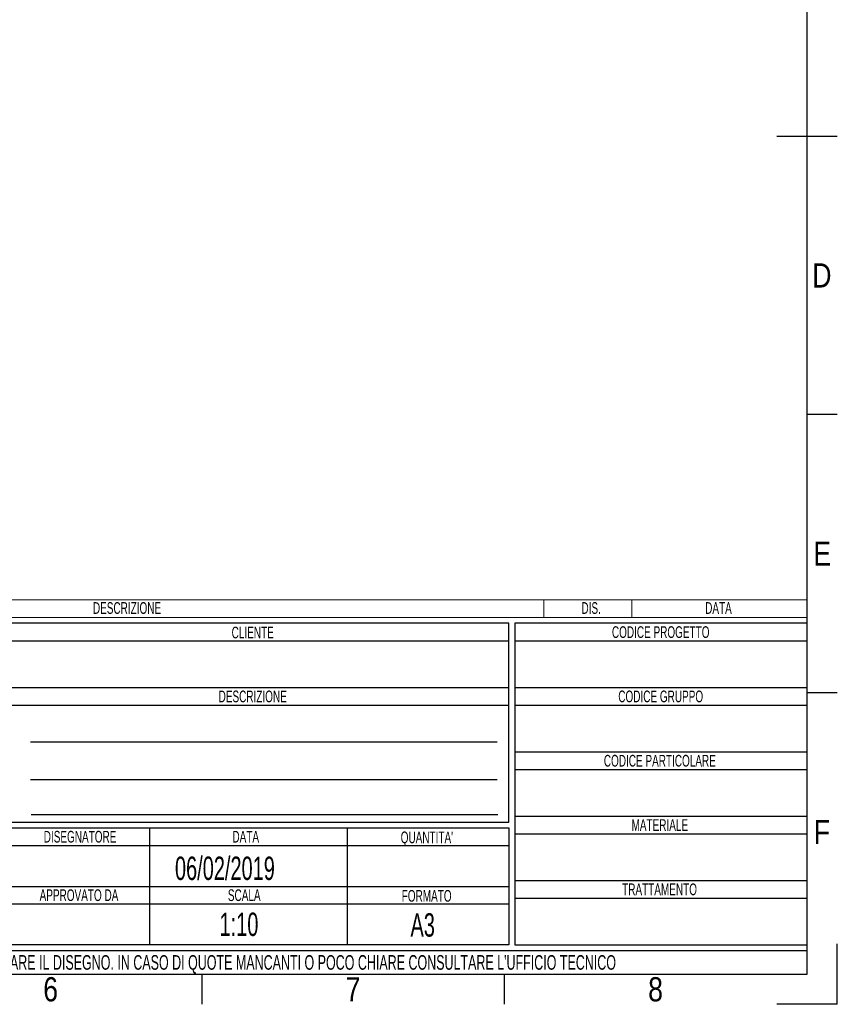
# Model space of a CAD drawing. Header units: millimetres. Extents: x -79 to 696, y 0 to 359.
# Tile 10 of 14: x 280 to 420, y 0 to 168. Entities that reach past the tile are written whole.
import ezdxf
from ezdxf.enums import TextEntityAlignment as Align

# ---------------------------------------------------------------- set-up
doc = ezdxf.new("R2010")
doc.units = ezdxf.units.MM
doc.linetypes.add('CENTERX2', pattern=[20.319999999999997, 12.7, -2.54, 2.54, -2.54])
doc.layers.add('CARTIGLIO', color=140, linetype='Continuous')
doc.styles.add('SLDTEXTSTYLE0', font='TXT', dxfattribs={"width": 0.6382978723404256})
doc.styles.add('SLDTEXTSTYLE1', font='TXT', dxfattribs={"width": 0.675})
doc.styles.add('SLDTEXTSTYLE2', font='TXT', dxfattribs={"width": 0.8214676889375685})

# ---------------------------------------------------------------- blocks, each defined once
blk = doc.blocks.new('SW_NOTE_0')
at = {"layer": 'CARTIGLIO', "color": 0, "insert": (7.526595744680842, 2.578135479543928), "char_height": 2, "attachment_point": 2, "style": 'SLDTEXTSTYLE0'}
blk.add_mtext('TRATTAMENTO', dxfattribs=at)
blk = doc.blocks.new('SW_NOTE_0_1')
at = {"layer": 'CARTIGLIO', "color": 0, "insert": (85.40558510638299, 3.222669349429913), "char_height": 2.5, "attachment_point": 2, "style": 'SLDTEXTSTYLE0'}
blk.add_mtext("ATTENZIONE: NON INTERPRETARE IL DISEGNO. IN CASO DI QUOTE MANCANTI O POCO CHIARE CONSULTARE L'UFFICIO TECNICO", dxfattribs=at)
blk = doc.blocks.new('SW_NOTE_0_2')
at = {"layer": 'CARTIGLIO', "color": 0, "insert": (3.510638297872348, 2.578135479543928), "char_height": 2, "attachment_point": 2, "style": 'SLDTEXTSTYLE0'}
blk.add_mtext('SCALA', dxfattribs=at)
blk = doc.blocks.new('SW_NOTE_0_3')
at = {"layer": 'CARTIGLIO', "color": 0, "insert": (8.670212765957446, 2.578135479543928), "char_height": 2, "attachment_point": 2, "style": 'SLDTEXTSTYLE0'}
blk.add_mtext('APPROVATO DA', dxfattribs=at)
blk = doc.blocks.new('SW_NOTE_0_4')
at = {"layer": 'CARTIGLIO', "color": 0, "insert": (5.398936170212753, 2.578135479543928), "char_height": 2, "attachment_point": 2, "style": 'SLDTEXTSTYLE0'}
blk.add_mtext('FORMATO', dxfattribs=at)
blk = doc.blocks.new('SW_NOTE_0_5')
at = {"layer": 'CARTIGLIO', "color": 0, "insert": (7.606382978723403, 2.578135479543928), "char_height": 2, "attachment_point": 2, "style": 'SLDTEXTSTYLE0'}
blk.add_mtext('DISEGNATORE', dxfattribs=at)
blk = doc.blocks.new('SW_NOTE_0_6')
at = {"layer": 'CARTIGLIO', "color": 0, "insert": (2.845744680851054, 2.578135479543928), "char_height": 2, "attachment_point": 2, "style": 'SLDTEXTSTYLE0'}
blk.add_mtext('DATA', dxfattribs=at)
blk = doc.blocks.new('SW_NOTE_0_7')
at = {"layer": 'CARTIGLIO', "color": 0, "insert": (5.558510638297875, 2.578135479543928), "char_height": 2, "attachment_point": 2, "style": 'SLDTEXTSTYLE0'}
blk.add_mtext("QUANTITA'", dxfattribs=at)
blk = doc.blocks.new('SW_NOTE_0_8')
at = {"layer": 'CARTIGLIO', "color": 0, "insert": (7.10106382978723, 2.578135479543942), "char_height": 2, "attachment_point": 2, "style": 'SLDTEXTSTYLE0'}
blk.add_mtext('DESCRIZIONE', dxfattribs=at)
blk = doc.blocks.new('SW_NOTE_0_9')
at = {"layer": 'CARTIGLIO', "color": 0, "insert": (4.228723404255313, 2.578135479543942), "char_height": 2, "attachment_point": 2, "style": 'SLDTEXTSTYLE0'}
blk.add_mtext('CLIENTE', dxfattribs=at)
blk = doc.blocks.new('SW_NOTE_0_10')
at = {"layer": 'CARTIGLIO', "color": 0, "insert": (5.691489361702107, 2.578135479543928), "char_height": 2, "attachment_point": 2, "style": 'SLDTEXTSTYLE0'}
blk.add_mtext('MATERIALE', dxfattribs=at)
blk = doc.blocks.new('SW_NOTE_0_11')
at = {"layer": 'CARTIGLIO', "color": 0, "insert": (12.15425531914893, 2.578135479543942), "char_height": 2, "attachment_point": 2, "style": 'SLDTEXTSTYLE0'}
blk.add_mtext('CODICE PARTICOLARE', dxfattribs=at)
blk = doc.blocks.new('SW_NOTE_0_12')
at = {"layer": 'CARTIGLIO', "color": 0, "insert": (9.547872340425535, 2.578135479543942), "char_height": 2, "attachment_point": 2, "style": 'SLDTEXTSTYLE0'}
blk.add_mtext('CODICE GRUPPO', dxfattribs=at)
blk = doc.blocks.new('SW_NOTE_0_13')
at = {"layer": 'CARTIGLIO', "color": 0, "insert": (10.69148936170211, 2.578135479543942), "char_height": 2, "attachment_point": 2, "style": 'SLDTEXTSTYLE0'}
blk.add_mtext('CODICE PROGETTO', dxfattribs=at)
blk = doc.blocks.new('SW_NOTE_0_14')
at = {"layer": 'CARTIGLIO', "color": 0, "insert": (6.67819148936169, 2.320321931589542), "char_height": 1.8, "attachment_point": 2, "style": 'SLDTEXTSTYLE0'}
blk.add_mtext("ANGOLO ±10'", dxfattribs=at)
blk = doc.blocks.new('SW_NOTE_0_15')
at = {"layer": 'CARTIGLIO', "color": 0, "insert": (23.93617021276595, 3.867203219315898), "char_height": 3, "attachment_point": 2, "style": 'SLDTEXTSTYLE0'}
blk.add_mtext('TOLLERANZE DI LAVORAZIONE', dxfattribs=at)
blk = doc.blocks.new('SW_NOTE_0_16')
at = {"layer": 'CARTIGLIO', "color": 0, "insert": (21.07265624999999, 5.800804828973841), "char_height": 4.500000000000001, "attachment_point": 2, "style": 'SLDTEXTSTYLE1'}
blk.add_mtext('CONFIDENZIALE', dxfattribs=at)
blk = doc.blocks.new('SW_NOTE_0_17')
at = {"layer": 'CARTIGLIO', "color": 0, "insert": (28.04255319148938, 2.062508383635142), "char_height": 1.6, "attachment_point": 2, "style": 'SLDTEXTSTYLE0'}
blk.add_mtext('DISEGNO ESEGUITO CON CAD NON SONO AMMESSE VARIAZIONI', dxfattribs=at)
blk = doc.blocks.new('SW_NOTE_0_18')
at = {"layer": 'CARTIGLIO', "color": 0, "insert": (27.3404255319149, 2.062508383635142), "char_height": 1.6, "attachment_point": 2, "style": 'SLDTEXTSTYLE0'}
blk.add_mtext('VIETATO RIPRODURRE O COMUNICARNE A TERZI IL CONTENUTO.', dxfattribs=at)
blk = doc.blocks.new('SW_NOTE_0_19')
at = {"layer": 'CARTIGLIO', "color": 0, "insert": (7.587765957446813, 2.320321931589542), "char_height": 1.8, "attachment_point": 2, "style": 'SLDTEXTSTYLE0'}
blk.add_mtext('SMUSSO 0.5x45°', dxfattribs=at)
blk = doc.blocks.new('SW_NOTE_0_20')
at = {"layer": 'CARTIGLIO', "color": 0, "insert": (10.40425531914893, 2.062508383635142), "char_height": 1.6, "attachment_point": 2, "style": 'SLDTEXTSTYLE0'}
blk.add_mtext('O MODIFICHE MANUALI.', dxfattribs=at)
blk = doc.blocks.new('SW_NOTE_0_21')
at = {"layer": 'CARTIGLIO', "color": 0, "char_height": 1.6, "attachment_point": 2, "style": 'SLDTEXTSTYLE0'}
for s, insert in [("DISEGNO DI PROPRIETA'", (10.27659574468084, 2.062508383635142)), ('ALUSIC srl', (25.45120500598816, 2.062508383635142)), (". A TERMINI DI LEGGE E'", (39.41078027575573, 2.062508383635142))]:
    blk.add_mtext(s, dxfattribs=dict(at, insert=insert))
blk = doc.blocks.new('SW_NOTE_0_22')
at = {"layer": 'CARTIGLIO', "color": 0, "insert": (8.569148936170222, 2.320321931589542), "char_height": 1.8, "attachment_point": 2, "style": 'SLDTEXTSTYLE0'}
blk.add_mtext('RACCORDO R 0.5', dxfattribs=at)
blk = doc.blocks.new('SW_NOTE_0_23')
at = {"layer": 'CARTIGLIO', "color": 0, "insert": (18.30319148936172, 2.578135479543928), "char_height": 2, "attachment_point": 2, "style": 'SLDTEXTSTYLE0'}
blk.add_mtext('PER LAVORAZIONI MECCANICHE', dxfattribs=at)
blk = doc.blocks.new('SW_NOTE_0_24')
at = {"layer": 'CARTIGLIO', "color": 0, "insert": (15.68484042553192, 4.511737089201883), "char_height": 3.5, "attachment_point": 2, "style": 'SLDTEXTSTYLE0'}
blk.add_mtext('UNI-ISO 2768 mH', dxfattribs=at)
blk = doc.blocks.new('SW_NOTE_0_25')
at = {"layer": 'CARTIGLIO', "color": 0, "insert": (13.85638297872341, 2.578135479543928), "char_height": 2, "attachment_point": 2, "style": 'SLDTEXTSTYLE0'}
blk.add_mtext('PER PROFILI IN ALLUMINIO', dxfattribs=at)
blk = doc.blocks.new('SW_NOTE_0_26')
at = {"layer": 'CARTIGLIO', "color": 0, "insert": (14.05585106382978, 4.511737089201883), "char_height": 3.5, "attachment_point": 2, "style": 'SLDTEXTSTYLE0'}
blk.add_mtext('UNI-EN 12020-2', dxfattribs=at)
blk = doc.blocks.new('SW_NOTE_0_27')
at = {"layer": 'CARTIGLIO', "color": 0, "insert": (2.340425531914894, 2.578135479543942), "char_height": 2, "attachment_point": 2, "style": 'SLDTEXTSTYLE0'}
blk.add_mtext('REV.', dxfattribs=at)
blk = doc.blocks.new('SW_NOTE_0_28')
at = {"layer": 'CARTIGLIO', "color": 0, "insert": (2.845744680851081, 2.578135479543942), "char_height": 2, "attachment_point": 2, "style": 'SLDTEXTSTYLE0'}
blk.add_mtext('DATA', dxfattribs=at)
blk = doc.blocks.new('SW_NOTE_0_29')
at = {"layer": 'CARTIGLIO', "color": 0, "insert": (7.10106382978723, 2.578135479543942), "char_height": 2, "attachment_point": 2, "style": 'SLDTEXTSTYLE0'}
blk.add_mtext('DESCRIZIONE', dxfattribs=at)
blk = doc.blocks.new('SW_NOTE_0_30')
at = {"layer": 'CARTIGLIO', "color": 0, "insert": (1.968085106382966, 2.578135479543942), "char_height": 2, "attachment_point": 2, "style": 'SLDTEXTSTYLE0'}
blk.add_mtext('DIS.', dxfattribs=at)
blk = doc.blocks.new('Cartiglio ALUSIC')
at = {"layer": 'CARTIGLIO'}
h = blk.add_hatch(color=256, dxfattribs=at)
h.paths.add_polyline_path([(113.971100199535, 149.9990413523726), (113.971100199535, 131.4990413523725), (158.971100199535, 131.4990413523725), (158.971100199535, 149.9990413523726)], flags=0)
h.paths.add_polyline_path([(114.471100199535, 131.9990413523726), (114.471100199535, 149.4990413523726), (158.471100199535, 149.4990413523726), (158.471100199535, 131.9990413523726)], flags=0)
h = blk.add_hatch(color=256, dxfattribs=at)
h.paths.add_polyline_path([(118.292263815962, 138.1064632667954), (118.7611454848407, 139.3206628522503), (121.9303757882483, 139.3206628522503), (122.3992574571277, 138.1064632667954), (124.7510688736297, 138.1064632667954), (121.7833115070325, 145.7916640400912), (118.9082097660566, 145.7916640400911), (115.9404523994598, 138.1064632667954)], flags=0)
h.paths.add_polyline_path([(119.3961687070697, 140.7216809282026), (120.1708764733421, 143.4547391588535), (120.5206447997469, 143.4547391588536), (121.2953525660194, 140.721680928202)], flags=0)
for points in [[(128.0219401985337, 145.7956943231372), (125.5527056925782, 145.7956943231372), (125.5527056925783, 135.2696801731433), (154.6424359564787, 135.2696801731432), (154.6424359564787, 136.3597302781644), (128.0219401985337, 136.3597302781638)], [(144.2116339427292, 145.9308884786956), (144.2116339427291, 144.3245774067), (146.6985305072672, 144.3245774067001), (146.6985305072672, 145.9308884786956)], [(146.7838932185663, 143.6808359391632), (144.2116339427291, 143.6808359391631), (144.2116339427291, 138.1064632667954), (146.7838932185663, 138.1064632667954)]]:
    blk.add_hatch(color=256, dxfattribs=at).paths.add_polyline_path(points, flags=0)
h = blk.add_hatch(color=256, dxfattribs=at)
edge = h.paths.add_edge_path(flags=0)
edge.add_arc((155.7921827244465, 144.4510199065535), 1.479868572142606, 0, 360)
edge = h.paths.add_edge_path(flags=0)
edge.add_arc((155.7921827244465, 144.4510199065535), 1.214864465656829, 0, 360)
h = blk.add_hatch(color=256, dxfattribs=at)
edge = h.paths.add_edge_path(flags=0)
edge.add_arc((155.8903200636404, 144.8676091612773), 0.3723980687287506, 277.1406326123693, 450.0000000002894)
edge.add_line((155.8903200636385, 145.240007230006), (155.450204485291, 145.240007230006))
edge.add_line((155.450204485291, 145.240007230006), (155.450204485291, 143.6880606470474))
edge.add_line((155.450204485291, 143.6880606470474), (155.605611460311, 143.6880606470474))
edge.add_line((155.605611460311, 143.6880606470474), (155.605611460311, 144.4952110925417))
edge.add_line((155.605611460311, 144.4952110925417), (155.764003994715, 144.4952110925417))
edge.add_line((155.764003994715, 144.4952110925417), (156.171212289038, 143.6880606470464))
edge.add_line((156.171212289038, 143.6880606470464), (156.3452765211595, 143.6880606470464))
edge.add_line((156.3452765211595, 143.6880606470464), (155.9366110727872, 144.4980993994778))
edge = h.paths.add_edge_path(flags=0)
edge.add_line((155.6056114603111, 145.0846002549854), (155.8903200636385, 145.0846002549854))
edge.add_arc((155.8903200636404, 144.8676091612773), 0.2169910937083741, -90.00000000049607, 90.00000000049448, ccw=False)
edge.add_line((155.8903200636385, 144.6506180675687), (155.6056114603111, 144.6506180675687))
edge.add_line((155.6056114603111, 144.6506180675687), (155.6056114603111, 145.0846002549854))
h = blk.add_hatch(color=256, dxfattribs=at)
edge = h.paths.add_edge_path(flags=0)
edge.add_arc((132.5578484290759, 140.6186164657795), 0.8721260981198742, 180, 360, ccw=False)
edge.add_line((131.6857223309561, 140.6186164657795), (131.6857223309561, 143.6808359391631))
edge.add_line((131.6857223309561, 143.6808359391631), (129.2243885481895, 143.6808359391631))
edge.add_line((129.2243885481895, 143.6808359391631), (129.2243885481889, 140.2640777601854))
edge.add_arc((131.3820030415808, 140.2640777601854), 2.157614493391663, 180, 321.9680973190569)
edge.add_arc((133.2350345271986, 138.8146685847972), 0.1949400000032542, 3.751097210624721e-10, 141.9680973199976, ccw=False)
edge.add_line((133.4299745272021, 138.8146685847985), (133.4299745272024, 138.106463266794))
edge.add_line((133.4299745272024, 138.106463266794), (135.91068894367, 138.106463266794))
edge.add_line((135.91068894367, 138.106463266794), (135.9106889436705, 143.6808359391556))
edge.add_line((135.9106889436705, 143.6808359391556), (133.4299745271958, 143.6808359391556))
edge.add_line((133.4299745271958, 143.6808359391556), (133.4299745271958, 140.6186164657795))
h = blk.add_hatch(color=256, dxfattribs=at)
edge = h.paths.add_edge_path(flags=0)
edge.add_line((139.7219511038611, 138.0874905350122), (140.9616140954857, 138.2313935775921))
edge.add_arc((140.6251358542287, 140.9172664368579), 2.706867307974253, 277.1406456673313, 311.0032214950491)
edge.add_arc((141.7459062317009, 139.8536948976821), 1.178212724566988, 303.7868133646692, 347.8980612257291)
edge.add_arc((141.0550130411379, 140.1458147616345), 1.920162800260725, 343.6935231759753, 381.4193527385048)
edge.add_arc((140.9170023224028, 138.8528855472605), 2.77207698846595, 46.00269433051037, 81.25096772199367)
edge.add_arc((133.1604335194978, 99.54681763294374), 42.8338661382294, 78.993004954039, 81.01866969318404)
edge.add_arc((140.0875549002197, 143.5111497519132), 1.672976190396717, 238.77709912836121, 261.74465207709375, ccw=False)
edge.add_arc((139.511171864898, 142.3534770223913), 0.3988810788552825, 114.64010585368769, 223.1865854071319, ccw=False)
edge.add_arc((139.9292750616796, 141.471492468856), 1.374925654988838, 90.51660503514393, 115.15343256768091, ccw=False)
edge.add_arc((139.978971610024, 141.8617877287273), 0.986530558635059, 50.69488274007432, 93.60864602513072, ccw=False)
edge.add_arc((140.2656634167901, 142.2302567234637), 0.519939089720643, 14.547573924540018, 49.4198797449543, ccw=False)
edge.add_line((140.7689329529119, 142.3608569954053), (142.7634621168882, 142.3608569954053))
edge.add_arc((141.3534729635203, 142.2214802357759), 1.416861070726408, 5.645321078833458, 71.38339334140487)
edge.add_arc((140.0918708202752, 138.6413140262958), 5.212710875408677, 70.80435731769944, 90.86664277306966)
edge.add_arc((139.6876943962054, 140.01898057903), 3.848224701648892, 85.15036290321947, 119.9120405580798)
edge.add_arc((138.7589405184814, 141.8826763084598), 1.774008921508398, 123.9309471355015, 174.9914571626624)
edge.add_arc((138.007121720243, 141.9227892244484), 1.021881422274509, 173.5516105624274, 249.3813116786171)
edge.add_arc((139.4480837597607, 143.8857829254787), 3.430150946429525, 238.3320469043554, 269.1908231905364)
edge.add_arc((139.5671105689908, 138.3083973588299), 2.154096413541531, 64.99796384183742, 94.45891481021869, ccw=False)
edge.add_arc((140.3551381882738, 139.8813550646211), 0.398545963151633, -35.586121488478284, 72.11412463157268, ccw=False)
edge.add_arc((139.9862171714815, 139.9393420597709), 0.7512299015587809, 245.201083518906, 337.29941344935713, ccw=False)
edge.add_arc((139.934335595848, 140.0154535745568), 0.8024620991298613, 192.5591591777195, 250.8523518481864, ccw=False)
edge.add_line((139.1510748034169, 139.8409601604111), (136.768183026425, 139.8409601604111))
edge.add_arc((138.8654850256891, 140.4022414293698), 2.1711085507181, 194.9824340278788, 258.3364147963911)
edge.add_line((138.4265630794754, 138.2759630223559), (139.7219511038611, 138.0874905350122))
h = blk.add_hatch(color=256, dxfattribs=at)
edge = h.paths.add_edge_path(flags=0)
edge.add_arc((151.1448446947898, 140.5631500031), 1.095489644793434, 191.1589777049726, 269.9285492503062, ccw=False)
edge.add_arc((152.2932291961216, 141.066632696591), 2.335462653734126, 162.1599290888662, 197.8400709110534, ccw=False)
edge.add_arc((151.1448446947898, 141.5701153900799), 1.095489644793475, 90.07145075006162, 168.8410222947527, ccw=False)
edge.add_arc((151.2517282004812, 141.8150308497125), 0.8574339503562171, 2.566657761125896, 97.25285314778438, ccw=False)
edge.add_line((152.108301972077, 141.8534281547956), (154.4848142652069, 141.8534281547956))
edge.add_arc((152.4212904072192, 141.6061501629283), 2.078287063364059, 6.833333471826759, 81.00039250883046)
edge.add_arc((151.336234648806, 138.6914263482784), 5.163706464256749, 74.1517675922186, 91.31975036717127)
edge.add_arc((150.8738064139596, 140.4366829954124), 3.434301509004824, 84.25969198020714, 140.8312604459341)
edge.add_arc((150.5707293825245, 141.0666326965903), 2.817144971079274, 146.8823062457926, 213.1176937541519)
edge.add_arc((150.87380641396, 141.6965823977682), 3.434301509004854, 219.1687395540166, 275.7403080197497)
edge.add_arc((151.3362346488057, 143.4418390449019), 5.163706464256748, 268.6802496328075, 285.8482324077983)
edge.add_arc((152.4212904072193, 140.5271152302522), 2.078287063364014, 278.9996074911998, 353.1666665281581)
edge.add_line((154.4848142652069, 140.2798372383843), (152.1083019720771, 140.2798372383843))
edge.add_arc((151.2517282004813, 140.3182345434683), 0.8574339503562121, 262.7471468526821, 357.4333422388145, ccw=False)
at = {"color": 161, "linetype": 'Continuous', "lineweight": 18}
for p, q in [((113.971100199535, 150.9990413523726), (113.971100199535, 153.9990413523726)), ((113.971100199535, 153.9990413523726), (313.621100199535, 153.9990413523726)), ((125.971100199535, 153.9990413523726), (125.971100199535, 150.9990413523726)), ((268.621100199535, 153.9990413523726), (268.621100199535, 150.9990413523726)), ((283.621100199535, 153.9990413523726), (283.621100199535, 150.9990413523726)), ((313.621100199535, 150.9990413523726), (313.621100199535, 153.9990413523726)), ((113.971100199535, 150.9990413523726), (313.621100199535, 150.9990413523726))]:
    blk.add_line(p, q, dxfattribs=at)
at = {"layer": 'CARTIGLIO'}
for p, q in [((113.971100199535, 149.9990413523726), (113.971100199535, 131.4990413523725)), ((113.971100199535, 149.9990413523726), (113.971100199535, 94.99904135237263)), ((173.971100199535, 149.9990413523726), (113.971100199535, 149.9990413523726)), ((158.971100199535, 149.9990413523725), (113.971100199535, 149.9990413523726)), ((113.971100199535, 149.9990413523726), (113.971100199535, 131.4990413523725)), ((113.971100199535, 149.9990413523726), (113.971100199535, 115.5498549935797)), ((158.971100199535, 131.4990413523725), (158.971100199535, 149.9990413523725)), ((158.971100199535, 149.9990413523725), (158.971100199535, 131.4990413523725)), ((173.971100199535, 115.5498549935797), (173.971100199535, 149.9990413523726)), ((262.621100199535, 149.9990413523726), (174.971100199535, 149.9990413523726)), ((174.971100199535, 149.9990413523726), (174.971100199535, 115.9990413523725)), ((262.621100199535, 115.9990413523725), (262.621100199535, 149.9990413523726)), ((313.621100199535, 149.9990413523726), (263.621100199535, 149.9990413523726)), ((263.621100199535, 149.9990413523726), (263.621100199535, 94.99904135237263)), ((313.621100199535, 94.99904135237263), (313.621100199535, 149.9990413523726)), ((114.471100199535, 131.9990413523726), (114.471100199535, 149.4990413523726)), ((114.471100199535, 149.4990413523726), (114.471100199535, 131.9990413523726)), ((114.471100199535, 149.4990413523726), (158.471100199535, 149.4990413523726)), ((158.471100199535, 149.4990413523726), (114.471100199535, 149.4990413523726)), ((158.471100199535, 149.4990413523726), (158.471100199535, 131.9990413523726)), ((158.471100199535, 131.9990413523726), (158.471100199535, 149.4990413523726)), ((174.971100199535, 146.9990413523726), (262.621100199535, 146.9990413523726)), ((263.621100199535, 146.9990413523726), (313.621100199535, 146.9990413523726)), ((118.9082097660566, 145.7916640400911), (115.9404523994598, 138.1064632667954)), ((115.9404523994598, 138.1064632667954), (118.9082097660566, 145.7916640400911)), ((121.7833115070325, 145.7916640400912), (118.9082097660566, 145.7916640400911)), ((118.9082097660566, 145.7916640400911), (121.7833115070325, 145.7916640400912)), ((124.7510688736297, 138.1064632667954), (121.7833115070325, 145.7916640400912)), ((124.7510688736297, 138.1064632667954), (121.7833115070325, 145.7916640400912)), ((128.0219401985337, 145.7956943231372), (125.5527056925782, 145.7956943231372)), ((125.5527056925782, 145.7956943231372), (125.5527056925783, 135.2696801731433)), ((128.0219401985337, 145.7956943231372), (125.5527056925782, 145.7956943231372)), ((125.5527056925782, 145.7956943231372), (125.5527056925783, 135.2696801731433)), ((128.0219401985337, 136.3597302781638), (128.0219401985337, 145.7956943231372)), ((128.0219401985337, 136.3597302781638), (128.0219401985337, 145.7956943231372)), ((146.6985305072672, 145.9308884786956), (144.2116339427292, 145.9308884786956)), ((144.2116339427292, 145.9308884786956), (144.2116339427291, 144.3245774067)), ((144.2116339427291, 144.3245774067), (144.2116339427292, 145.9308884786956)), ((144.2116339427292, 145.9308884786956), (146.6985305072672, 145.9308884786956)), ((146.6985305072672, 145.9308884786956), (146.6985305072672, 144.3245774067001)), ((146.6985305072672, 144.3245774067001), (146.6985305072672, 145.9308884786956)), ((155.450204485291, 143.6880606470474), (155.450204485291, 145.240007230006)), ((155.450204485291, 143.6880606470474), (155.450204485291, 145.240007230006)), ((155.450204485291, 145.240007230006), (155.8903200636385, 145.240007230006)), ((155.450204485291, 145.240007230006), (155.8903200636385, 145.240007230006)), ((155.6056114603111, 145.0846002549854), (155.8903200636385, 145.0846002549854)), ((155.6056114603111, 144.6506180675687), (155.6056114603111, 145.0846002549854)), ((155.6056114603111, 144.6506180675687), (155.6056114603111, 145.0846002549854)), ((155.6056114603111, 145.0846002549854), (155.8903200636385, 145.0846002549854)), ((119.3961687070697, 140.7216809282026), (120.1708764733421, 143.4547391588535)), ((120.1708764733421, 143.4547391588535), (119.3961687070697, 140.7216809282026)), ((120.1708764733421, 143.4547391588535), (120.5206447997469, 143.4547391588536)), ((120.1708764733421, 143.4547391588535), (120.5206447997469, 143.4547391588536)), ((120.5206447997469, 143.4547391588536), (121.2953525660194, 140.721680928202)), ((120.5206447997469, 143.4547391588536), (121.2953525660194, 140.721680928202)), ((129.2243885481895, 143.6808359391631), (129.2243885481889, 140.2640777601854)), ((131.6857223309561, 143.6808359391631), (129.2243885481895, 143.6808359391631)), ((131.6857223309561, 143.6808359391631), (129.2243885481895, 143.6808359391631)), ((129.2243885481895, 143.6808359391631), (129.2243885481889, 140.2640777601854)), ((131.6857223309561, 140.6186164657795), (131.6857223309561, 143.6808359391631)), ((131.6857223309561, 143.6808359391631), (131.6857223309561, 140.6186164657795)), ((135.9106889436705, 143.6808359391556), (133.4299745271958, 143.6808359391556)), ((133.4299745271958, 143.6808359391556), (133.4299745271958, 140.6186164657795)), ((133.4299745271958, 143.6808359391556), (133.4299745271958, 140.6186164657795)), ((135.9106889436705, 143.6808359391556), (133.4299745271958, 143.6808359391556)), ((135.9106889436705, 143.6808359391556), (135.91068894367, 138.106463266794)), ((135.91068894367, 138.106463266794), (135.9106889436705, 143.6808359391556)), ((144.2116339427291, 144.3245774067), (146.6985305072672, 144.3245774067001)), ((146.6985305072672, 144.3245774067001), (144.2116339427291, 144.3245774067)), ((146.7838932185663, 143.6808359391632), (144.2116339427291, 143.6808359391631)), ((144.2116339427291, 143.6808359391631), (144.2116339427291, 138.1064632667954)), ((144.2116339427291, 143.6808359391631), (146.7838932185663, 143.6808359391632)), ((144.2116339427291, 138.1064632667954), (144.2116339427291, 143.6808359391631)), ((146.7838932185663, 138.1064632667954), (146.7838932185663, 143.6808359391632)), ((146.7838932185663, 143.6808359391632), (146.7838932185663, 138.1064632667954)), ((155.450204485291, 143.6880606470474), (155.605611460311, 143.6880606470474)), ((155.605611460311, 143.6880606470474), (155.450204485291, 143.6880606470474)), ((155.6056114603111, 144.6506180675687), (155.8903200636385, 144.6506180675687)), ((155.8903200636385, 144.6506180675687), (155.6056114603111, 144.6506180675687)), ((155.605611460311, 144.4952110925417), (155.605611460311, 143.6880606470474)), ((155.605611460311, 143.6880606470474), (155.605611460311, 144.4952110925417)), ((155.764003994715, 144.4952110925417), (155.605611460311, 144.4952110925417)), ((155.605611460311, 144.4952110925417), (155.764003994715, 144.4952110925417)), ((156.171212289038, 143.6880606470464), (155.764003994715, 144.4952110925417)), ((155.764003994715, 144.4952110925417), (156.171212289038, 143.6880606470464)), ((155.9366110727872, 144.4980993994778), (156.3452765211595, 143.6880606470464)), ((155.9366110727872, 144.4980993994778), (156.3452765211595, 143.6880606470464)), ((156.171212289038, 143.6880606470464), (156.3452765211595, 143.6880606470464)), ((156.3452765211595, 143.6880606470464), (156.171212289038, 143.6880606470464)), ((140.7689329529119, 142.3608569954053), (142.7634621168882, 142.3608569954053)), ((142.7634621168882, 142.3608569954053), (140.7689329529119, 142.3608569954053)), ((152.108301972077, 141.8534281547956), (154.4848142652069, 141.8534281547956)), ((152.108301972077, 141.8534281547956), (154.4848142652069, 141.8534281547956)), ((160.5624374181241, 141.7060810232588), (166.0550106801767, 142.8872795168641)), ((160.5624374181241, 141.7060810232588), (160.5624374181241, 139.7920016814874)), ((166.0550106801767, 142.8872795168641), (166.0550106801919, 138.6108031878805)), ((121.2953525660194, 140.721680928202), (119.3961687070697, 140.7216809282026)), ((119.3961687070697, 140.7216809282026), (121.2953525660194, 140.721680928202)), ((139.1510748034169, 139.8409601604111), (136.768183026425, 139.8409601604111)), ((139.1510748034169, 139.8409601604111), (136.768183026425, 139.8409601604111)), ((154.4848142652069, 140.2798372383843), (152.1083019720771, 140.2798372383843)), ((152.1083019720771, 140.2798372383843), (154.4848142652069, 140.2798372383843)), ((118.292263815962, 138.1064632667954), (118.7611454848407, 139.3206628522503)), ((118.292263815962, 138.1064632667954), (118.7611454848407, 139.3206628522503)), ((118.7611454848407, 139.3206628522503), (121.9303757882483, 139.3206628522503)), ((118.7611454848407, 139.3206628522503), (121.9303757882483, 139.3206628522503)), ((122.3992574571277, 138.1064632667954), (121.9303757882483, 139.3206628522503)), ((121.9303757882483, 139.3206628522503), (122.3992574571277, 138.1064632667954)), ((133.4299745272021, 138.8146685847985), (133.4299745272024, 138.106463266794)), ((133.4299745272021, 138.8146685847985), (133.4299745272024, 138.106463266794)), ((138.4265630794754, 138.2759630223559), (139.7219511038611, 138.0874905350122)), ((138.4265630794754, 138.2759630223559), (139.7219511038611, 138.0874905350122)), ((139.7219511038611, 138.0874905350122), (140.9616140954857, 138.2313935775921)), ((139.7219511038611, 138.0874905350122), (140.9616140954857, 138.2313935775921)), ((160.5624374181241, 139.7920016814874), (166.0550106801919, 138.6108031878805)), ((174.971100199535, 138.9990413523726), (262.621100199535, 138.9990413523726)), ((263.621100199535, 138.9990413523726), (313.621100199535, 138.9990413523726)), ((115.9404523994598, 138.1064632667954), (118.292263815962, 138.1064632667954)), ((115.9404523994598, 138.1064632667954), (118.292263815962, 138.1064632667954)), ((122.3992574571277, 138.1064632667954), (124.7510688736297, 138.1064632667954)), ((122.3992574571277, 138.1064632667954), (124.7510688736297, 138.1064632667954)), ((133.4299745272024, 138.106463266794), (135.91068894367, 138.106463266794)), ((135.91068894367, 138.106463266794), (133.4299745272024, 138.106463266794)), ((144.2116339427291, 138.1064632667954), (146.7838932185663, 138.1064632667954)), ((146.7838932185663, 138.1064632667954), (144.2116339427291, 138.1064632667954)), ((125.5527056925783, 135.2696801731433), (154.6424359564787, 135.2696801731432)), ((125.5527056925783, 135.2696801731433), (154.6424359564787, 135.2696801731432)), ((154.6424359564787, 136.3597302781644), (128.0219401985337, 136.3597302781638)), ((154.6424359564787, 136.3597302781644), (128.0219401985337, 136.3597302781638)), ((154.6424359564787, 135.2696801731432), (154.6424359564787, 136.3597302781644)), ((154.6424359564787, 135.2696801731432), (154.6424359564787, 136.3597302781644)), ((174.971100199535, 135.9990413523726), (262.621100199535, 135.9990413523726)), ((263.621100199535, 135.9990413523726), (313.621100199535, 135.9990413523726)), ((113.971100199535, 131.4990413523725), (158.971100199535, 131.4990413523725)), ((113.971100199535, 131.4990413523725), (173.971100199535, 131.4990413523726)), ((158.471100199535, 131.9990413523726), (114.471100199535, 131.9990413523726)), ((114.471100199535, 131.9990413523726), (158.471100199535, 131.9990413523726)), ((260.621100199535, 129.6657080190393), (180.7961001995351, 129.6657080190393)), ((263.621100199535, 127.9990413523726), (313.621100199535, 127.9990413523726)), ((263.621100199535, 124.9990413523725), (313.621100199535, 124.9990413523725)), ((180.7961001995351, 123.3074882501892), (260.621100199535, 123.3074882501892)), ((173.971100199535, 121.7636603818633), (113.971100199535, 121.7636603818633)), ((180.9187030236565, 117.3170769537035), (260.7437030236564, 117.3170769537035)), ((263.621100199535, 116.9990413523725), (313.621100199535, 116.9990413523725)), ((173.971100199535, 115.5498549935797), (113.971100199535, 115.5498549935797)), ((113.971100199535, 114.5498549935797), (173.971100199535, 114.5498549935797)), ((113.971100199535, 114.5498549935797), (113.971100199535, 94.99904135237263)), ((173.971100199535, 94.99904135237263), (173.971100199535, 114.5498549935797)), ((174.971100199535, 115.9990413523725), (262.621100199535, 115.9990413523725)), ((174.971100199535, 114.9990413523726), (262.621100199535, 114.9990413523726)), ((174.971100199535, 94.99904135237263), (174.971100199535, 114.9990413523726)), ((201.1430971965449, 114.9990413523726), (201.1430971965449, 94.99904135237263)), ((234.9680971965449, 114.9990413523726), (234.9680971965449, 94.99904135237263)), ((262.621100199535, 114.9990413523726), (262.621100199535, 94.99904135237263)), ((263.621100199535, 113.9990413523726), (313.621100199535, 113.9990413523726)), ((174.971100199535, 111.9990413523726), (262.621100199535, 111.9990413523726)), ((173.9571410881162, 110.4900006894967), (113.9571410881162, 110.4900006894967)), ((154.9806365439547, 94.99904135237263), (154.9806365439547, 110.4900006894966)), ((113.971100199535, 107.6716313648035), (154.9806365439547, 107.6716313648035)), ((174.971100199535, 104.9990413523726), (262.621100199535, 104.9990413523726)), ((263.621100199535, 105.9990413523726), (313.621100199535, 105.9990413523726)), ((154.9806365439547, 102.7445210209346), (113.971100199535, 102.7445210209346)), ((263.621100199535, 102.9990413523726), (313.621100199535, 102.9990413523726)), ((174.971100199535, 101.9990413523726), (262.621100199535, 101.9990413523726)), ((113.9850593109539, 99.96496483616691), (154.9945956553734, 99.96496483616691)), ((113.971100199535, 94.99904135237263), (173.971100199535, 94.99904135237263)), ((262.621100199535, 94.99904135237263), (174.971100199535, 94.99904135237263)), ((263.621100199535, 94.99904135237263), (313.621100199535, 94.99904135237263)), ((313.621100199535, 93.99904135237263), (113.971100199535, 93.99904135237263)), ((113.971100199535, 93.99904135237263), (113.971100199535, 89.99904135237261)), ((313.621100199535, 89.99904135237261), (313.621100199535, 93.99904135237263)), ((113.971100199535, 89.99904135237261), (313.621100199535, 89.99904135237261))]:
    blk.add_line(p, q, dxfattribs=at)
at = {"layer": 'CARTIGLIO', "linetype": 'CENTERX2'}
for p, q in [((170.4898443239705, 143.5008789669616), (170.4898443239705, 137.8355069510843)), ((159.5584198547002, 140.749041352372), (173.3837805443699, 140.749041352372))]:
    blk.add_line(p, q, dxfattribs=at)
at = {"layer": 'CARTIGLIO', "linetype": 'Continuous'}
blk.add_line((113.9695322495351, 89.99904135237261), (313.621100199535, 89.99904135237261), dxfattribs=at)
at = {"layer": 'CARTIGLIO'}
for centre, radius in [((155.7921827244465, 144.4510199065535), 1.479868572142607), ((155.7921827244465, 144.4510199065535), 1.479868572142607), ((155.7921827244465, 144.4510199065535), 1.214864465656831), ((155.7921827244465, 144.4510199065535), 1.214864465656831), ((170.4898443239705, 140.7490413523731), 2.138238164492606), ((170.4898443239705, 140.7490413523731), 0.9570396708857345)]:
    blk.add_circle(centre, radius, dxfattribs=at)
for centre, radius, start, end in [((155.8903200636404, 144.8676091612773), 0.3723980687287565, 277.1406326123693, 90.00000000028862), ((155.8903200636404, 144.8676091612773), 0.3723980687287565, 277.1406326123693, 90.00000000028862), ((155.8903200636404, 144.8676091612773), 0.2169910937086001, 269.9999999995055, 90.00000000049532), ((155.8903200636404, 144.8676091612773), 0.2169910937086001, 269.9999999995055, 90.00000000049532), ((138.7589405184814, 141.8826763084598), 1.774008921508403, 123.9309471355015, 174.9914571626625), ((138.7589405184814, 141.8826763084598), 1.774008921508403, 123.9309471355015, 174.9914571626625), ((139.6876943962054, 140.01898057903), 3.848224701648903, 85.15036290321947, 119.9120405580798), ((139.6876943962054, 140.01898057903), 3.848224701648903, 85.15036290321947, 119.9120405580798), ((140.0918708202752, 138.6413140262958), 5.212710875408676, 70.80435731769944, 90.86664277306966), ((140.0918708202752, 138.6413140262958), 5.212710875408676, 70.80435731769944, 90.86664277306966), ((141.3534729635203, 142.2214802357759), 1.416861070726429, 5.645321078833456, 71.38339334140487), ((141.3534729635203, 142.2214802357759), 1.416861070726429, 5.645321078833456, 71.38339334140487), ((150.8738064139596, 140.4366829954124), 3.434301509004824, 84.25969198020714, 140.8312604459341), ((150.8738064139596, 140.4366829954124), 3.434301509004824, 84.25969198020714, 140.8312604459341), ((151.336234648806, 138.6914263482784), 5.163706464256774, 74.1517675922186, 91.31975036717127), ((151.336234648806, 138.6914263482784), 5.163706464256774, 74.1517675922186, 91.31975036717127), ((152.4212904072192, 141.6061501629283), 2.078287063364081, 6.833333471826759, 81.00039250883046), ((152.4212904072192, 141.6061501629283), 2.078287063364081, 6.833333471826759, 81.00039250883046), ((138.007121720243, 141.9227892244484), 1.021881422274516, 173.5516105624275, 249.381311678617), ((138.007121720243, 141.9227892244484), 1.021881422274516, 173.5516105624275, 249.381311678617), ((139.511171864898, 142.3534770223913), 0.3988810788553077, 114.6401058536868, 223.1865854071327), ((139.511171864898, 142.3534770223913), 0.3988810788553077, 114.6401058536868, 223.1865854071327), ((140.0875549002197, 143.5111497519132), 1.672976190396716, 238.777099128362, 261.7446520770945), ((140.0875549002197, 143.5111497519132), 1.672976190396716, 238.777099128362, 261.7446520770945), ((139.9292750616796, 141.471492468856), 1.374925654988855, 90.51660503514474, 115.1534325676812), ((139.9292750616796, 141.471492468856), 1.374925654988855, 90.51660503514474, 115.1534325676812), ((133.1604335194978, 99.54681763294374), 42.83386613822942, 78.993004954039, 81.01866969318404), ((133.1604335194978, 99.54681763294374), 42.83386613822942, 78.993004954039, 81.01866969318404), ((139.978971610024, 141.8617877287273), 0.9865305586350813, 50.69488274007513, 93.60864602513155), ((139.978971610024, 141.8617877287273), 0.9865305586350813, 50.69488274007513, 93.60864602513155), ((140.2656634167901, 142.2302567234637), 0.5199390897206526, 14.5475739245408, 49.41987974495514), ((140.2656634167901, 142.2302567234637), 0.5199390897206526, 14.5475739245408, 49.41987974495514), ((140.9170023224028, 138.8528855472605), 2.77207698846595, 46.00269433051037, 81.25096772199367), ((140.9170023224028, 138.8528855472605), 2.77207698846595, 46.00269433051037, 81.25096772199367), ((150.5707293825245, 141.0666326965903), 2.81714497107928, 146.8823062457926, 213.1176937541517), ((150.5707293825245, 141.0666326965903), 2.81714497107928, 146.8823062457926, 213.1176937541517), ((152.2932291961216, 141.066632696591), 2.335462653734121, 162.159929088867, 197.8400709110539), ((152.2932291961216, 141.066632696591), 2.335462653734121, 162.159929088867, 197.8400709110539), ((151.1448446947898, 141.5701153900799), 1.095489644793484, 90.07145075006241, 168.8410222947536), ((151.1448446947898, 141.5701153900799), 1.095489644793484, 90.07145075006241, 168.8410222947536), ((151.2517282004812, 141.8150308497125), 0.8574339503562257, 2.566657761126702, 97.25285314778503), ((151.2517282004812, 141.8150308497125), 0.8574339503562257, 2.566657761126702, 97.25285314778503), ((131.3820030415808, 140.2640777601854), 2.157614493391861, 180, 321.9680973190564), ((131.3820030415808, 140.2640777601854), 2.157614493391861, 180, 321.9680973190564), ((132.5578484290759, 140.6186164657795), 0.8721260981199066, 180, 0), ((132.5578484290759, 140.6186164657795), 0.8721260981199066, 180, 0), ((138.8654850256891, 140.4022414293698), 2.171108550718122, 194.9824340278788, 258.3364147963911), ((138.8654850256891, 140.4022414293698), 2.171108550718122, 194.9824340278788, 258.3364147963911), ((139.4480837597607, 143.8857829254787), 3.430150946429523, 238.3320469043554, 269.1908231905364), ((139.4480837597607, 143.8857829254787), 3.430150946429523, 238.3320469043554, 269.1908231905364), ((139.934335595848, 140.0154535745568), 0.8024620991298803, 192.5591591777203, 250.8523518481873), ((139.934335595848, 140.0154535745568), 0.8024620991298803, 192.5591591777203, 250.8523518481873), ((139.5671105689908, 138.3083973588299), 2.154096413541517, 64.99796384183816, 94.45891481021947), ((139.5671105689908, 138.3083973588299), 2.154096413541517, 64.99796384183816, 94.45891481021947), ((140.3551381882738, 139.8813550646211), 0.398545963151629, 324.4138785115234, 72.11412463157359), ((140.3551381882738, 139.8813550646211), 0.398545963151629, 324.4138785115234, 72.11412463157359), ((141.0550130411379, 140.1458147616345), 1.920162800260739, 343.6935231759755, 21.41935273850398), ((141.0550130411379, 140.1458147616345), 1.920162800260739, 343.6935231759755, 21.41935273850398), ((151.1448446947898, 140.5631500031), 1.095489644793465, 191.1589777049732, 269.9285492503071), ((151.1448446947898, 140.5631500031), 1.095489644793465, 191.1589777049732, 269.9285492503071), ((151.2517282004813, 140.3182345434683), 0.8574339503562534, 262.7471468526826, 357.4333422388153), ((151.2517282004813, 140.3182345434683), 0.8574339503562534, 262.7471468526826, 357.4333422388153), ((152.4212904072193, 140.5271152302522), 2.078287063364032, 278.9996074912, 353.1666665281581), ((152.4212904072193, 140.5271152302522), 2.078287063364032, 278.9996074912, 353.1666665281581), ((133.2350345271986, 138.8146685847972), 0.1949400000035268, 3.759104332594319e-10, 141.9680973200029), ((133.2350345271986, 138.8146685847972), 0.1949400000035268, 3.759104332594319e-10, 141.9680973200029), ((139.9862171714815, 139.9393420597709), 0.7512299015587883, 245.2010835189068, 337.2994134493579), ((139.9862171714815, 139.9393420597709), 0.7512299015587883, 245.2010835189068, 337.2994134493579), ((140.6251358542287, 140.9172664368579), 2.706867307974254, 277.1406456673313, 311.0032214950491), ((140.6251358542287, 140.9172664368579), 2.706867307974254, 277.1406456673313, 311.0032214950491), ((141.7459062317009, 139.8536948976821), 1.178212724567, 303.7868133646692, 347.8980612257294), ((141.7459062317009, 139.8536948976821), 1.178212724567, 303.7868133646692, 347.8980612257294), ((150.87380641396, 141.6965823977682), 3.434301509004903, 219.1687395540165, 275.7403080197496), ((150.87380641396, 141.6965823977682), 3.434301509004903, 219.1687395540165, 275.7403080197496), ((151.3362346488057, 143.4418390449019), 5.163706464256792, 268.6802496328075, 285.8482324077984), ((151.3362346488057, 143.4418390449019), 5.163706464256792, 268.6802496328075, 285.8482324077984)]:
    blk.add_arc(centre, radius, start, end, dxfattribs=at)
at = {"layer": 'CARTIGLIO', "color": 140}
for name, p in [('SW_NOTE_0_27', (117.5683224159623, 151.0374199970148)), ('SW_NOTE_0_29', (190.1919338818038, 151.0374199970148)), ('SW_NOTE_0_30', (274.7198694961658, 151.0374199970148)), ('SW_NOTE_0_28', (295.6211001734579, 151.0374199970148)), ('SW_NOTE_0_9', (214.5627669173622, 146.8406889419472)), ('SW_NOTE_0_13', (277.8947116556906, 146.9129301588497)), ('SW_NOTE_0_8', (211.6919338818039, 135.9129301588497)), ('SW_NOTE_0_12', (279.0377666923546, 135.9129301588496)), ('SW_NOTE_0_21', (118.9711016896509, 128.6603244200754)), ('SW_NOTE_0_18', (116.3533271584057, 126.6141659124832)), ('SW_NOTE_0_17', (115.6355512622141, 124.4682551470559)), ('SW_NOTE_0_11', (276.2849895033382, 124.9129301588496)), ('SW_NOTE_0_20', (133.3899886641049, 122.1920407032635)), ('SW_NOTE_0_16', (122.2362996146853, 115.4679531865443)), ('SW_NOTE_0_10', (282.7433227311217, 113.9129301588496)), ('SW_NOTE_0_15', (119.5374520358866, 110.3183836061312)), ('SW_NOTE_0_5', (181.6538538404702, 111.9129301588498)), ('SW_NOTE_0_6', (214.7569204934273, 111.9129301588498)), ('SW_NOTE_0_7', (243.0297586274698, 111.8012947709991)), ('SW_NOTE_0_23', (117.6003680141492, 107.6481432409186)), ('SW_NOTE_0_14', (157.5950277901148, 106.4612057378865)), ('SW_NOTE_0_24', (118.7522918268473, 102.6005131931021)), ('SW_NOTE_0_3', (180.406631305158, 101.9129301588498)), ('SW_NOTE_0_2', (213.8333092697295, 101.9129301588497)), ('SW_NOTE_0', (280.862766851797, 102.9129301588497)), ('SW_NOTE_0_19', (156.6725276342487, 101.7341689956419)), ('SW_NOTE_0_4', (243.1505916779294, 101.8012947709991)), ('SW_NOTE_0_25', (121.8587729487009, 99.90266357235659)), ('SW_NOTE_0_26', (120.2859705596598, 94.78943414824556)), ('SW_NOTE_0_22', (155.6312777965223, 96.6517264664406)), ('SW_NOTE_0_1', (127.6311861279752, 90.01640253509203))]:
    blk.add_blockref(name, p, dxfattribs=at)
at = {"layer": 'CARTIGLIO', "color": 140, "style": 'SLDTEXTSTYLE0', "width": 0.6382978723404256}
for tag, p in [('AUTOATTR8', (219.2444208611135, 110.0025032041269)), ('AUTOATTR9', (218.1221976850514, 100.4234402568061)), ('AUTOATTR0', (249.0325362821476, 100.3118048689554))]:
    blk.add_attdef(tag, text='', height=4, dxfattribs=at).set_placement(p, align=Align.TOP_CENTER)
at = {"layer": 'CARTIGLIO', "color": 140}
for tag in ['AUTOATTR13', 'AUTOATTR12', 'AUTOATTR11', 'AUTOATTR10', 'AUTOATTR7', 'AUTOATTR6', 'AUTOATTR5', 'AUTOATTR4', 'AUTOATTR3', 'AUTOATTR2', 'AUTOATTR1']:
    blk.add_attdef(tag, (0, 0), '', height=4, dxfattribs=at)

msp = doc.modelspace()

# ---------------------------------------------------------------- linework, layer by layer
at = {"layer": 'CARTIGLIO', "linetype": 'Continuous'}
for p, q in [((414.8273971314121, 5.171001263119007), (414.8273971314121, 291.8225690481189)), ((409.6531811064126, 148.4967851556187), (420.0016131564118, 148.4967851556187)), ((420.0016131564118, 100.8939977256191), (414.8273971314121, 100.8939977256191)), ((420.0016131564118, 53.29121029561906), (414.8273971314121, 53.29121029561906)), ((420.0016131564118, -0.003214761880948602), (420.0016131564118, 10.34521728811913)), ((5.180115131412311, 5.171001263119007), (414.8273971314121, 5.171001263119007)), ((215.1758291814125, 5.171001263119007), (414.8273971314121, 5.171001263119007)), ((311.3430766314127, -0.003214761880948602), (311.3430766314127, 5.171001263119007)), ((363.0852368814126, -0.003214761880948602), (363.0852368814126, 5.171001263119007)), ((420.0016131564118, -0.003214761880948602), (409.6531811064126, -0.003214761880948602))]:
    msp.add_line(p, q, dxfattribs=at)
at = {"layer": 'CARTIGLIO'}
msp.add_line((215.1773971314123, 5.171001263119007), (414.8273971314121, 5.171001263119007), dxfattribs=at)

# ---------------------------------------------------------------- block references
ref = msp.add_blockref('Cartiglio ALUSIC', (101.206296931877, -84.82804008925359), dxfattribs=at)
ref.add_attrib('AUTOATTR9', '1:10', dxfattribs={"color": 140, "height": 4, "style": 'SLDTEXTSTYLE0', "width": 0.6382978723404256}).set_placement((314.3284946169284, 10.48602516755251), align=Align.BOTTOM_LEFT)
ref.add_attrib('AUTOATTR8', '06/02/2019', dxfattribs={"color": 140, "height": 4, "style": 'SLDTEXTSTYLE0', "width": 0.6382978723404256}).set_placement((306.7007177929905, 20.06508811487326), align=Align.BOTTOM_LEFT)
ref.add_attrib('AUTOATTR0', 'A3', dxfattribs={"color": 140, "height": 4, "style": 'SLDTEXTSTYLE0', "width": 0.6382978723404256}).set_placement((346.9888332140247, 10.37438977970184), align=Align.BOTTOM_LEFT)

# ---------------------------------------------------------------- texts
at = {"layer": 'CARTIGLIO', "char_height": 4.13937282, "attachment_point": 2, "style": 'SLDTEXTSTYLE2'}
for s, insert in [('D', (417.3655368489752, 126.7485710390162)), ('E', (417.42546495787, 79.14578360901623)), ('F', (417.3681689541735, 31.54299617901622)), ('6', (285.4283396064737, 4.637072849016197)), ('7', (337.170499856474, 4.637072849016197)), ('8', (388.9126601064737, 4.637072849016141))]:
    msp.add_mtext(s, dxfattribs=dict(at, insert=insert))

doc.saveas('drawing.dxf')
